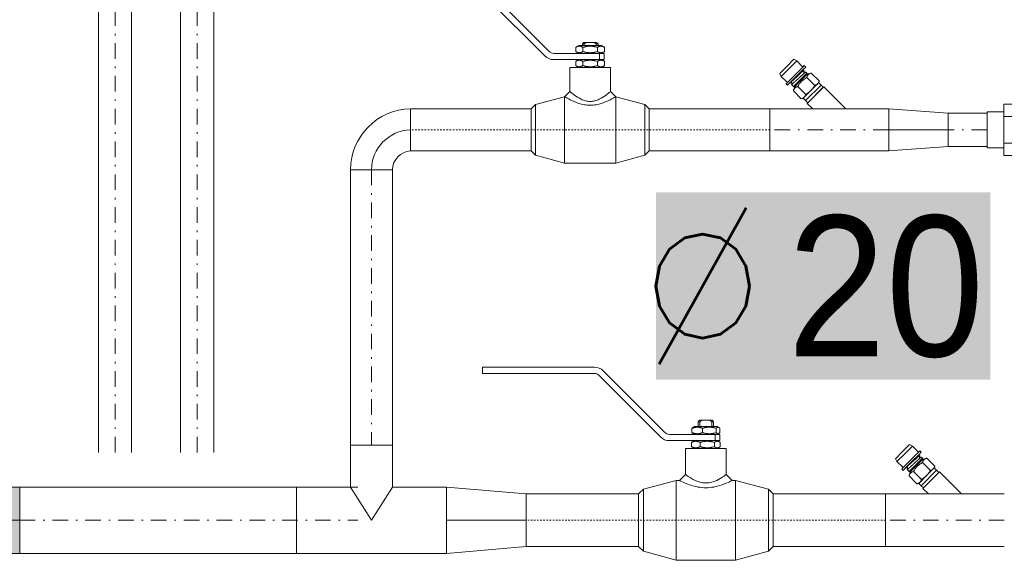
# Model space of a CAD drawing. Header units: millimetres. Extents: x -368 to 1732, y 3428 to 4913.
# Tile 30 of 80: x 1040 to 1103, y 4345 to 4379. Entities that reach past the tile are written whole.
import ezdxf
from ezdxf.enums import TextEntityAlignment as Align

# ---------------------------------------------------------------- set-up
doc = ezdxf.new("R2010")
doc.units = ezdxf.units.MM
for name, pattern in [('ACAD_ISO08W100', [36, 24, -3, 6, -3]), ('DASHDOT2', [0.5, 0.25, -0.125, 0, -0.125]), ('DOT___DASHED', [0.670378, 0.352778, -0.176389, 0.0001, -0.141111])]:
    doc.linetypes.add(name, pattern=pattern)
for name, color, linetype, lineweight in [('-- CO_opis', 11, 'Continuous', 0), ('-- CO_p', 51, 'Continuous', 9), ('-- CO_rury', 11, 'Continuous', 9)]:
    doc.layers.add(name, color=color, linetype=linetype, lineweight=lineweight)
doc.styles.add('A', font='arial.ttf', dxfattribs={"width": 0.9})
doc.styles.add('R', font='romans.shx')

# ---------------------------------------------------------------- blocks, each defined once
blk = doc.blocks.new('-- REDUKCJA typA 32_25')
at = {"color": 50, "linetype": 'Continuous', "lineweight": 0}
blk.add_line((5.1, 0), (0, 0), dxfattribs=at)
at = {"color": 0, "linetype": 'Continuous', "lineweight": 0}
blk.add_lwpolyline([(0, -2.12), (5.1, -1.685), (5.1, 1.685), (0, 2.12)], close=True, dxfattribs=at)
blk = doc.blocks.new('*U793')
blk.add_blockref('-- REDUKCJA typA 32_25', (-2.034, -0.729))
blk = doc.blocks.new('-- WKC1c_25')
at = {"color": 11, "linetype": 'Continuous'}
for p, q in [((2617, 5617), (6566, 9566)), ((7131, 9800), (13300, 9800)), ((13300, 9800), (14300, 9800)), ((14300, 9800), (14300, 9400)), ((6849, 9283), (2900, 5334)), ((13300, 9400), (7131, 9400)), ((14300, 9400), (13300, 9400)), ((-597, 5500), (-900, 5500)), ((-900, 5500), (-900, 5100)), ((-900, 5100), (-597, 5100)), ((-597, 5500), (-597, 5100)), ((-597, 5500), (2334, 5500)), ((2334, 5100), (-597, 5100)), ((-1300, 4600), (1300, 4600)), ((-1300, 4600), (-1300, 2927)), ((1300, 4600), (1300, 2927))]:
    blk.add_line(p, q, dxfattribs=at)
at = {"color": 50, "linetype": 'Continuous'}
for p, q in [((-400, 6400), (-500, 6300)), ((-400, 6400), (-250, 6400)), ((-250, 6400), (250, 6400)), ((250, 6400), (400, 6400)), ((400, 6400), (500, 6300)), ((-886, 5888), (-886, 5612)), ((-730, 6000), (-823, 5946)), ((730, 6000), (-730, 6000)), ((-670, 5888), (-670, 5612)), ((-390, 6300), (-500, 6300)), ((-500, 6000), (-500, 6300)), ((-390, 6000), (-390, 6300)), ((216, 5888), (216, 5612)), ((500, 6300), (390, 6300)), ((390, 6300), (390, 6000)), ((500, 6000), (500, 6300)), ((730, 6000), (823, 5946)), ((886, 5888), (886, 5612)), ((-730, 5100), (-874, 5017)), ((-730, 5500), (-823, 5554)), ((730, 5500), (823, 5554)), ((730, 5100), (874, 5017)), ((-918, 4988), (-918, 4712)), ((-730, 4600), (-874, 4683)), ((-547, 4988), (-547, 4712)), ((371, 4988), (371, 4712)), ((730, 4600), (874, 4683)), ((918, 4988), (918, 4712)), ((-1895, -2550), (-1895, 2550)), ((1895, -2550), (1895, 2550)), ((-4000, -1986), (-4000, 1986)), ((4000, -1986), (4000, 1986)), ((-11500, -1685), (-11500, 1685)), ((-4301, -1685), (-4301, 1685)), ((4301, -1685), (4301, 1685)), ((11500, -1685), (11500, 1685))]:
    blk.add_line(p, q, dxfattribs=at)
at = {"linetype": 'Continuous'}
for p, q in [((-4000, 1986), (-1895, 2550)), ((-1895, 2550), (-1685, 2550)), ((-1684, 2550), (-1300, 2927)), ((1300, 2927), (1684, 2550)), ((1684, 2550), (1895, 2550)), ((4000, 1986), (1895, 2550)), ((-4301, 1685), (-4000, 1986)), ((4301, 1685), (4000, 1986)), ((-11500, 1685), (-4301, 1685)), ((4301, 1685), (11500, 1685)), ((-11500, -1685), (-4301, -1685)), ((-4301, -1685), (-4000, -1986)), ((4301, -1685), (4000, -1986)), ((4301, -1685), (11500, -1685)), ((-4000, -1986), (-1895, -2550)), ((4000, -1986), (1895, -2550)), ((-1895, -2550), (1895, -2550))]:
    blk.add_line(p, q, dxfattribs=at)
at = {"color": 50, "linetype": 'DOT___DASHED', "ltscale": 10}
blk.add_line((-11500, 0), (11500, 0), dxfattribs=at)
at = {"color": 11, "linetype": 'Continuous'}
for centre, radius, start, end in [((7131, 9000), 800, 90, 135), ((7131, 9000), 400, 90, 135), ((2334, 5900), 400, 270, 315), ((2334, 5900), 800, 270, 315)]:
    blk.add_arc(centre, radius, start, end, dxfattribs=at)
at = {"color": 50, "linetype": 'Continuous'}
for points, weights in [([(-390, 6300), (-312, 6361), (-250, 6400)], [1, 1.01243520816, 1]), ([(250, 6400), (312, 6361), (390, 6300)], [1, 1.01243520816, 1]), ([(-670, 5888), (-778, 6021), (-886, 5888)], [1, 1.15470053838, 1]), ([(216, 5888), (-227, 6021), (-670, 5888)], [1, 1.15470053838, 1]), ([(886, 5888), (551, 6021), (216, 5888)], [1, 1.15470053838, 1]), ([(823, 5946), (852, 5929), (886, 5888)], [1.06226036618, 1.04318584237, 1]), ([(-547, 4988), (-733, 5121), (-918, 4988)], [1, 1.15470053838, 1]), ([(-886, 5612), (-778, 5479), (-670, 5612)], [1, 1.15470053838, 1]), ([(-670, 5612), (-227, 5479), (216, 5612)], [1, 1.15470053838, 1]), ([(371, 4988), (-88, 5121), (-547, 4988)], [1, 1.15470053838, 1]), ([(216, 5612), (551, 5479), (886, 5612)], [1, 1.15470053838, 1]), ([(918, 4988), (645, 5121), (371, 4988)], [1, 1.15470053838, 1]), ([(886, 5612), (852, 5571), (823, 5554)], [1, 1.04318584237, 1.06226036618]), ([(-918, 4712), (-733, 4579), (-547, 4712)], [1, 1.15470053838, 1]), ([(-547, 4712), (-88, 4579), (371, 4712)], [1, 1.15470053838, 1]), ([(371, 4712), (645, 4579), (918, 4712)], [1, 1.15470053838, 1]), ([(874, 5017), (895, 5005), (918, 4988)], [1.02999118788, 1.01682558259, 1]), ([(918, 4712), (895, 4695), (874, 4683)], [1, 1.01682558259, 1.02999118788])]:
    blk.add_rational_spline(points, weights, degree=2, dxfattribs=at)
for points, knots in [([(-1685, 2550), (-1685, 2550), (-1670, 2542), (-1642, 2528), (-1584, 2500), (-1469, 2444), (-1314, 2379), (-1158, 2313), (-962, 2239), (-737, 2182), (-588, 2143), (-425, 2113), (-256, 2097), (-88, 2081), (88, 2081), (256, 2097), (425, 2112), (588, 2143), (737, 2182), (887, 2220), (1024, 2266), (1145, 2311), (1387, 2402), (1565, 2490), (1641, 2528), (1670, 2542), (1684, 2550), (1684, 2550)], [0.2500438, 0.2500438, 0.2500438, 0.2500438, 0.2857142, 0.2857142, 0.2857142, 0.3571428, 0.3571428, 0.3571428, 0.4285713, 0.4285713, 0.4285713, 0.4761904, 0.4761904, 0.4761904, 0.5238095, 0.5238095, 0.5238095, 0.5714285, 0.5714285, 0.5714285, 0.6190476, 0.6190476, 0.6190476, 0.7142857, 0.7142857, 0.7142857, 0.7500131, 0.7500131, 0.7500131, 0.7500131]), ([(1300, 2927), (1300, 2927), (1288, 2919), (1266, 2903), (1206, 2859), (1070, 2758), (883, 2654), (790, 2602), (684, 2549), (569, 2505), (453, 2461), (328, 2425), (198, 2407), (68, 2389), (-68, 2389), (-198, 2407), (-328, 2425), (-453, 2461), (-569, 2505), (-742, 2571), (-893, 2656), (-1013, 2731), (-1133, 2805), (-1221, 2870), (-1266, 2903), (-1288, 2919), (-1300, 2927), (-1300, 2927)], [0.250024, 0.250024, 0.250024, 0.250024, 0.2857143, 0.2857143, 0.2857143, 0.3809524, 0.3809524, 0.3809524, 0.4285715, 0.4285715, 0.4285715, 0.4761905, 0.4761905, 0.4761905, 0.5238096, 0.5238096, 0.5238096, 0.5714287, 0.5714287, 0.5714287, 0.6428572, 0.6428572, 0.6428572, 0.7142858, 0.7142858, 0.7142858, 0.7499555, 0.7499555, 0.7499555, 0.7499555])]:
    blk.add_open_spline(points, degree=3, knots=knots, dxfattribs=at)
blk = doc.blocks.new('*U794')
at = {"linetype": 'Continuous', "lineweight": 0, "xscale": 0.001, "yscale": 0.001, "zscale": 0.001}
blk.add_blockref('-- WKC1c_25', (23.886, -15.852), dxfattribs=at)
blk = doc.blocks.new('*U795')
at = {"color": 0, "ltscale": 10}
for p, q in [((-2554.17, 21.2), (-2337.77, 21.2)), ((-2554.17, -21.2), (-2337.77, -21.2))]:
    blk.add_line(p, q, dxfattribs=at)
at = {"color": 50, "linetype": 'DASHDOT2', "ltscale": 40}
blk.add_line((-2554.17, 0), (-2337.77, 0), dxfattribs=at)
blk = doc.blocks.new('-- KOL STALOWE_rz DN32_1')
at = {"linetype": 'DASHDOT2', "ltscale": 30}
h = blk.add_hatch(color=251, dxfattribs=at)
h.dxf.hatch_style = 1
edge = h.paths.add_edge_path()
edge.add_line((42.4, 21.2), (0, 21.2))
edge.add_arc((0, 0), 21.2, 90, 270)
edge.add_line((0, -21.2), (42.4, -21.2))
edge.add_line((42.4, -21.2), (42.4, 21.2))
for p, q in [((42.4, 21.2), (0, 21.2)), ((42.4, 21.2), (42.4, -21.2)), ((42.4, -21.2), (0, -21.2))]:
    blk.add_line(p, q)
at = {"color": 50, "linetype": 'DASHDOT2', "ltscale": 20}
blk.add_line((42.4, 0), (0, 0), dxfattribs=at)
blk.add_arc((0, 0), 21.2, 90, 270)
blk = doc.blocks.new('*U785')
blk.add_blockref('-- KOL STALOWE_rz DN32_1', (0, 0))
blk = doc.blocks.new('-- REDUKCJA typA 20_15')
at = {"color": 50, "linetype": 'Continuous', "lineweight": 0}
blk.add_line((3.8, 0), (0, 0), dxfattribs=at)
at = {"color": 0, "linetype": 'Continuous', "lineweight": 0}
blk.add_lwpolyline([(0, -1.345), (3.8, -1.065), (3.8, 1.065), (0, 1.345)], close=True, dxfattribs=at)
blk = doc.blocks.new('*U791')
blk.add_blockref('-- REDUKCJA typA 20_15', (-10.796, 0))
blk = doc.blocks.new('-- GNIAZDO NA PT500_45')
at = {"color": 11, "linetype": 'Continuous', "lineweight": 0}
for p, q in [((-2.12, 0), (0.71, 2.83)), ((2.12, 0), (2.83, 0.71))]:
    blk.add_line(p, q, dxfattribs=at)
at = {"color": 11}
blk.add_line((0.71, 2.83), (2.83, 0.71), dxfattribs=at)
at = {"color": 50}
blk.add_line((3.04, 1.06), (1.06, 3.04), dxfattribs=at)
at = {"color": 50, "linetype": 'Continuous', "lineweight": 0}
blk.add_line((-2.12, 0), (2.12, 0), dxfattribs=at)
at = {"color": 11}
for points in [[(4.16, 6.14), (4.16, 6.14), (4.52, 6.35), (4.52, 6.35)], [(5.43, 5.43), (5.43, 5.43), (4.52, 6.35), (4.52, 6.35)], [(3.38, 5.36), (3.38, 5.36), (4.16, 6.14), (4.16, 6.14)], [(5.43, 5.43), (5.43, 5.43), (6.34, 4.52), (6.34, 4.52)], [(5.36, 3.38), (5.36, 3.38), (6.14, 4.16), (6.14, 4.16)], [(6.14, 4.16), (6.14, 4.16), (6.34, 4.52), (6.34, 4.52)]]:
    blk.add_open_spline(points, degree=3, dxfattribs=at)
at = {"color": 50}
for points in [[(3.02, 5.35), (3.02, 5.35), (3.2, 5.54), (3.2, 5.54)], [(3.34, 5.03), (3.34, 5.03), (3.02, 5.35), (3.02, 5.35)], [(3.38, 5.36), (3.38, 5.36), (3.2, 5.54), (3.2, 5.54)], [(4.37, 4.37), (4.37, 4.37), (3.38, 5.36), (3.38, 5.36)], [(3.38, 5.36), (3.38, 5.36), (3.38, 5.36), (3.38, 5.36)], [(5.15, 5.15), (5.15, 5.15), (4.16, 6.14), (4.16, 6.14)], [(5.15, 5.15), (5.15, 5.15), (6.14, 4.16), (6.14, 4.16)], [(1.29, 3.58), (1.29, 3.58), (2.31, 4.59), (2.31, 4.59)], [(1.86, 3.01), (1.86, 3.01), (2.88, 4.02), (2.88, 4.02)], [(2.31, 4.59), (2.31, 4.59), (2.77, 4.47), (2.77, 4.47)], [(2.31, 4.59), (2.34, 4.58), (2.38, 4.57), (2.42, 4.56)], [(2.42, 4.56), (2.45, 4.55), (2.49, 4.53), (2.52, 4.51)], [(2.52, 4.51), (2.55, 4.5), (2.58, 4.48), (2.61, 4.46)], [(2.61, 4.46), (2.63, 4.44), (2.66, 4.42), (2.68, 4.4)], [(2.68, 4.4), (2.7, 4.37), (2.73, 4.35), (2.75, 4.32)], [(2.75, 4.32), (2.77, 4.29), (2.78, 4.26), (2.8, 4.23)], [(2.77, 4.47), (2.77, 4.47), (2.8, 4.5), (2.8, 4.5)], [(2.8, 4.5), (2.8, 4.5), (2.91, 4.47), (2.91, 4.47)], [(2.8, 4.5), (2.8, 4.5), (3.65, 3.65), (3.65, 3.65)], [(2.8, 4.23), (2.82, 4.2), (2.83, 4.17), (2.84, 4.13)], [(2.84, 4.13), (2.86, 4.1), (2.87, 4.06), (2.88, 4.02)], [(2.88, 4.58), (2.88, 4.58), (3.02, 4.72), (3.02, 4.72)], [(2.91, 4.47), (2.91, 4.47), (2.88, 4.58), (2.88, 4.58)], [(2.88, 4.58), (2.88, 4.58), (3.73, 3.73), (3.73, 3.73)], [(3.03, 4.72), (3.02, 4.72), (3.02, 4.72), (3.02, 4.72)], [(3.21, 4.67), (3.21, 4.67), (3.21, 4.67), (3.21, 4.67)], [(3.21, 4.67), (3.21, 4.67), (3.21, 4.67), (3.21, 4.67)], [(3.22, 4.91), (3.22, 4.91), (3.23, 4.93), (3.23, 4.93)], [(3.22, 4.91), (3.22, 4.91), (3.22, 4.91), (3.22, 4.91)], [(3.22, 4.91), (3.22, 4.91), (3.22, 4.9), (3.22, 4.9)], [(3.24, 4.93), (3.24, 4.93), (3.24, 4.93), (3.24, 4.93)], [(4.19, 4.19), (4.19, 4.19), (3.34, 5.03), (3.34, 5.03)], [(3.42, 4.88), (3.42, 4.88), (3.42, 4.88), (3.42, 4.88)], [(4.19, 4.19), (4.19, 4.19), (5.03, 3.34), (5.03, 3.34)], [(4.37, 4.37), (4.37, 4.37), (5.36, 3.38), (5.36, 3.38)], [(1.06, 3.04), (1.06, 3.04), (0.78, 2.76), (0.78, 2.76)], [(2.76, 0.78), (2.76, 0.78), (0.78, 2.76), (0.78, 2.76)], [(1.06, 3.04), (1.06, 3.04), (1.36, 3.34), (1.36, 3.34)], [(1.06, 3.04), (1.06, 3.04), (1.06, 3.04), (1.06, 3.04)], [(1.36, 3.34), (1.36, 3.34), (1.29, 3.58), (1.29, 3.58)], [(1.49, 3.21), (1.49, 3.21), (1.36, 3.34), (1.36, 3.34)], [(1.49, 3.21), (1.49, 3.21), (1.49, 3.2), (1.49, 3.2)], [(2.35, 2.35), (2.35, 2.35), (1.49, 3.2), (1.49, 3.2)], [(3.01, 1.86), (3.01, 1.86), (4.02, 2.88), (4.02, 2.88)], [(3.65, 3.65), (3.65, 3.65), (4.5, 2.8), (4.5, 2.8)], [(3.73, 3.73), (3.73, 3.73), (4.58, 2.88), (4.58, 2.88)], [(4.47, 2.91), (4.47, 2.91), (4.58, 2.88), (4.58, 2.88)], [(4.5, 2.8), (4.5, 2.8), (4.47, 2.91), (4.47, 2.91)], [(4.47, 2.77), (4.47, 2.77), (4.5, 2.8), (4.5, 2.8)], [(4.59, 2.31), (4.59, 2.31), (4.47, 2.77), (4.47, 2.77)], [(4.58, 2.88), (4.58, 2.88), (4.82, 3.13), (4.82, 3.13)], [(4.77, 3.32), (4.77, 3.32), (4.77, 3.32), (4.77, 3.32)], [(4.82, 3.13), (4.82, 3.13), (4.82, 3.13), (4.82, 3.13)], [(4.83, 3.37), (4.83, 3.37), (4.83, 3.37), (4.83, 3.37)], [(5.01, 3.33), (5.02, 3.33), (5.02, 3.33), (5.02, 3.33)], [(5.02, 3.32), (5.02, 3.32), (5.03, 3.34), (5.03, 3.34)], [(5.03, 3.34), (5.03, 3.34), (5.35, 3.02), (5.35, 3.02)], [(5.03, 3.34), (5.03, 3.34), (5.03, 3.34), (5.03, 3.34)], [(5.35, 3.02), (5.35, 3.02), (5.53, 3.2), (5.53, 3.2)], [(5.36, 3.38), (5.36, 3.38), (5.36, 3.38), (5.36, 3.38)], [(5.36, 3.38), (5.36, 3.38), (5.53, 3.2), (5.53, 3.2)], [(2.35, 2.35), (2.35, 2.35), (3.2, 1.49), (3.2, 1.49)], [(3.04, 1.06), (3.04, 1.06), (3.34, 1.36), (3.34, 1.36)], [(3.2, 1.49), (3.2, 1.49), (3.21, 1.49), (3.21, 1.49)], [(3.21, 1.49), (3.21, 1.49), (3.34, 1.36), (3.34, 1.36)], [(3.34, 1.36), (3.34, 1.36), (3.58, 1.29), (3.58, 1.29)], [(3.58, 1.29), (3.58, 1.29), (4.59, 2.31), (4.59, 2.31)], [(3.04, 1.06), (3.04, 1.06), (2.76, 0.78), (2.76, 0.78)], [(3.04, 1.06), (3.04, 1.06), (3.04, 1.06), (3.04, 1.06)]]:
    blk.add_open_spline(points, degree=3, dxfattribs=at)
for points, knots in [([(2.88, 4.02), (2.94, 3.99), (3, 3.95), (3.06, 3.91), (3.06, 3.91), (3.12, 3.88), (3.18, 3.84), (3.23, 3.8), (3.23, 3.8), (3.29, 3.76), (3.34, 3.72), (3.39, 3.67), (3.39, 3.67), (3.44, 3.63), (3.49, 3.59), (3.54, 3.54)], [0, 0, 0, 0, 0.25, 0.25, 0.25, 0.25, 0.5, 0.5, 0.5, 0.5, 0.75, 0.75, 0.75, 0.75, 1, 1, 1, 1]), ([(3.21, 4.67), (3.21, 4.67), (3.2, 4.67), (3.2, 4.67), (3.2, 4.67), (3.2, 4.67), (3.18, 4.68), (3.18, 4.68), (3.18, 4.68), (3.18, 4.68), (3.16, 4.68), (3.16, 4.68), (3.16, 4.68), (3.16, 4.68), (3.13, 4.69), (3.13, 4.69), (3.13, 4.69), (3.13, 4.69), (3.11, 4.7), (3.11, 4.7), (3.11, 4.7), (3.11, 4.7), (3.09, 4.7), (3.09, 4.7), (3.09, 4.7), (3.09, 4.7), (3.06, 4.71), (3.06, 4.71), (3.06, 4.71), (3.06, 4.71), (3.03, 4.72), (3.03, 4.72), (3.03, 4.72), (3.03, 4.72), (3.02, 4.72), (3.02, 4.72)], [0, 0, 0, 0, 0.111111, 0.111111, 0.111111, 0.111111, 0.222222, 0.222222, 0.222222, 0.222222, 0.333333, 0.333333, 0.333333, 0.333333, 0.444444, 0.444444, 0.444444, 0.444444, 0.555556, 0.555556, 0.555556, 0.555556, 0.666667, 0.666667, 0.666667, 0.666667, 0.777778, 0.777778, 0.777778, 0.777778, 0.888889, 0.888889, 0.888889, 0.888889, 1, 1, 1, 1]), ([(3.92, 3.92), (3.87, 3.97), (3.81, 4.02), (3.76, 4.07), (3.76, 4.07), (3.71, 4.12), (3.65, 4.17), (3.6, 4.22), (3.6, 4.22), (3.55, 4.27), (3.5, 4.31), (3.45, 4.36), (3.45, 4.36), (3.41, 4.4), (3.36, 4.44), (3.32, 4.47), (3.32, 4.47), (3.28, 4.51), (3.25, 4.54), (3.21, 4.57), (3.21, 4.57), (3.18, 4.6), (3.15, 4.63), (3.12, 4.65), (3.12, 4.65), (3.1, 4.66), (3.08, 4.67), (3.06, 4.7), (3.06, 4.7), (3.05, 4.71), (3.04, 4.73), (3.03, 4.72), (3.03, 4.72), (3.03, 4.72), (3.03, 4.72), (3.03, 4.72)], [0, 0, 0, 0, 0.111111, 0.111111, 0.111111, 0.111111, 0.222222, 0.222222, 0.222222, 0.222222, 0.333333, 0.333333, 0.333333, 0.333333, 0.444444, 0.444444, 0.444444, 0.444444, 0.555556, 0.555556, 0.555556, 0.555556, 0.666667, 0.666667, 0.666667, 0.666667, 0.777778, 0.777778, 0.777778, 0.777778, 0.888889, 0.888889, 0.888889, 0.888889, 1, 1, 1, 1]), ([(3.27, 4.73), (3.27, 4.73), (3.27, 4.72), (3.27, 4.72), (3.27, 4.72), (3.27, 4.72), (3.27, 4.72), (3.27, 4.72), (3.27, 4.72), (3.27, 4.72), (3.27, 4.72), (3.27, 4.72), (3.27, 4.72), (3.27, 4.72), (3.27, 4.71), (3.27, 4.71), (3.27, 4.71), (3.27, 4.71), (3.27, 4.71), (3.27, 4.71), (3.27, 4.71), (3.27, 4.71), (3.27, 4.7), (3.27, 4.7), (3.27, 4.7), (3.27, 4.7), (3.26, 4.7), (3.26, 4.7), (3.26, 4.7), (3.26, 4.7), (3.26, 4.69), (3.26, 4.69), (3.26, 4.69), (3.26, 4.69), (3.26, 4.68), (3.26, 4.68), (3.26, 4.68), (3.26, 4.68), (3.25, 4.68), (3.25, 4.68), (3.25, 4.68), (3.25, 4.68), (3.24, 4.67), (3.24, 4.67), (3.24, 4.67), (3.24, 4.67), (3.24, 4.67), (3.24, 4.67), (3.24, 4.67), (3.24, 4.67), (3.23, 4.67), (3.23, 4.67), (3.23, 4.67), (3.23, 4.67), (3.22, 4.67), (3.22, 4.67), (3.22, 4.67), (3.22, 4.67), (3.22, 4.67), (3.22, 4.67), (3.22, 4.67), (3.22, 4.67), (3.21, 4.67), (3.21, 4.67), (3.21, 4.67), (3.21, 4.67), (3.21, 4.67), (3.21, 4.67), (3.21, 4.67), (3.21, 4.67), (3.21, 4.67), (3.21, 4.67)], [0, 0, 0, 0, 0.055556, 0.055556, 0.055556, 0.055556, 0.111111, 0.111111, 0.111111, 0.111111, 0.166667, 0.166667, 0.166667, 0.166667, 0.222222, 0.222222, 0.222222, 0.222222, 0.277778, 0.277778, 0.277778, 0.277778, 0.333333, 0.333333, 0.333333, 0.333333, 0.388889, 0.388889, 0.388889, 0.388889, 0.444444, 0.444444, 0.444444, 0.444444, 0.5, 0.5, 0.5, 0.5, 0.555556, 0.555556, 0.555556, 0.555556, 0.611111, 0.611111, 0.611111, 0.611111, 0.666667, 0.666667, 0.666667, 0.666667, 0.722222, 0.722222, 0.722222, 0.722222, 0.777778, 0.777778, 0.777778, 0.777778, 0.833333, 0.833333, 0.833333, 0.833333, 0.888889, 0.888889, 0.888889, 0.888889, 0.944444, 0.944444, 0.944444, 0.944444, 1, 1, 1, 1]), ([(3.22, 4.9), (3.22, 4.9), (3.23, 4.88), (3.23, 4.88), (3.23, 4.88), (3.23, 4.88), (3.23, 4.85), (3.23, 4.85), (3.23, 4.85), (3.23, 4.85), (3.24, 4.83), (3.24, 4.83), (3.24, 4.83), (3.24, 4.83), (3.25, 4.8), (3.25, 4.8), (3.25, 4.8), (3.25, 4.8), (3.25, 4.78), (3.25, 4.78), (3.25, 4.78), (3.25, 4.78), (3.26, 4.75), (3.26, 4.75), (3.26, 4.75), (3.26, 4.75), (3.26, 4.73), (3.26, 4.73), (3.26, 4.73), (3.26, 4.73), (3.27, 4.73), (3.27, 4.73)], [0, 0, 0, 0, 0.125, 0.125, 0.125, 0.125, 0.25, 0.25, 0.25, 0.25, 0.375, 0.375, 0.375, 0.375, 0.5, 0.5, 0.5, 0.5, 0.625, 0.625, 0.625, 0.625, 0.75, 0.75, 0.75, 0.75, 0.875, 0.875, 0.875, 0.875, 1, 1, 1, 1]), ([(4.13, 4.13), (4.08, 4.18), (4.03, 4.23), (3.97, 4.28), (3.97, 4.28), (3.92, 4.33), (3.87, 4.38), (3.82, 4.43), (3.82, 4.43), (3.77, 4.47), (3.72, 4.52), (3.67, 4.56), (3.67, 4.56), (3.63, 4.6), (3.58, 4.64), (3.54, 4.68), (3.54, 4.68), (3.5, 4.71), (3.47, 4.74), (3.43, 4.78), (3.43, 4.78), (3.4, 4.81), (3.37, 4.84), (3.34, 4.86), (3.34, 4.86), (3.32, 4.87), (3.3, 4.88), (3.27, 4.91), (3.27, 4.91), (3.26, 4.92), (3.25, 4.94), (3.24, 4.93), (3.24, 4.93), (3.24, 4.93), (3.24, 4.93), (3.24, 4.93)], [0, 0, 0, 0, 0.111111, 0.111111, 0.111111, 0.111111, 0.222222, 0.222222, 0.222222, 0.222222, 0.333333, 0.333333, 0.333333, 0.333333, 0.444444, 0.444444, 0.444444, 0.444444, 0.555556, 0.555556, 0.555556, 0.555556, 0.666667, 0.666667, 0.666667, 0.666667, 0.777778, 0.777778, 0.777778, 0.777778, 0.888889, 0.888889, 0.888889, 0.888889, 1, 1, 1, 1]), ([(3.42, 4.88), (3.42, 4.88), (3.42, 4.88), (3.42, 4.88), (3.42, 4.88), (3.42, 4.88), (3.39, 4.89), (3.39, 4.89), (3.39, 4.89), (3.39, 4.89), (3.37, 4.89), (3.37, 4.89), (3.37, 4.89), (3.37, 4.89), (3.35, 4.9), (3.35, 4.9), (3.35, 4.9), (3.35, 4.9), (3.32, 4.91), (3.32, 4.91), (3.32, 4.91), (3.32, 4.91), (3.3, 4.91), (3.3, 4.91), (3.3, 4.91), (3.3, 4.91), (3.27, 4.92), (3.27, 4.92), (3.27, 4.92), (3.27, 4.92), (3.25, 4.93), (3.25, 4.93), (3.25, 4.93), (3.25, 4.93), (3.24, 4.93), (3.24, 4.93)], [0, 0, 0, 0, 0.111111, 0.111111, 0.111111, 0.111111, 0.222222, 0.222222, 0.222222, 0.222222, 0.333333, 0.333333, 0.333333, 0.333333, 0.444444, 0.444444, 0.444444, 0.444444, 0.555556, 0.555556, 0.555556, 0.555556, 0.666667, 0.666667, 0.666667, 0.666667, 0.777778, 0.777778, 0.777778, 0.777778, 0.888889, 0.888889, 0.888889, 0.888889, 1, 1, 1, 1]), ([(3.47, 4.9), (3.47, 4.9), (3.47, 4.9), (3.47, 4.9), (3.47, 4.9), (3.47, 4.9), (3.46, 4.89), (3.46, 4.89), (3.46, 4.89), (3.46, 4.89), (3.46, 4.89), (3.46, 4.89), (3.46, 4.89), (3.46, 4.89), (3.45, 4.88), (3.45, 4.88), (3.45, 4.88), (3.45, 4.88), (3.44, 4.88), (3.44, 4.88), (3.44, 4.88), (3.44, 4.88), (3.44, 4.88), (3.44, 4.88), (3.44, 4.88), (3.44, 4.88), (3.43, 4.88), (3.43, 4.88), (3.43, 4.88), (3.43, 4.88), (3.43, 4.88), (3.43, 4.88), (3.43, 4.88), (3.43, 4.88), (3.42, 4.88), (3.42, 4.88), (3.42, 4.88), (3.42, 4.88), (3.42, 4.88), (3.42, 4.88)], [0, 0, 0, 0, 0.1, 0.1, 0.1, 0.1, 0.2, 0.2, 0.2, 0.2, 0.3, 0.3, 0.3, 0.3, 0.4, 0.4, 0.4, 0.4, 0.5, 0.5, 0.5, 0.5, 0.6, 0.6, 0.6, 0.6, 0.7, 0.7, 0.7, 0.7, 0.8, 0.8, 0.8, 0.8, 0.9, 0.9, 0.9, 0.9, 1, 1, 1, 1]), ([(4.82, 3.13), (4.82, 3.13), (4.82, 3.13), (4.82, 3.13), (4.82, 3.13), (4.8, 3.12), (4.79, 3.14), (4.78, 3.15), (4.78, 3.15), (4.76, 3.17), (4.74, 3.19), (4.72, 3.2), (4.72, 3.2), (4.69, 3.22), (4.66, 3.25), (4.63, 3.28), (4.63, 3.28), (4.59, 3.31), (4.55, 3.34), (4.52, 3.38), (4.52, 3.38), (4.47, 3.41), (4.43, 3.45), (4.39, 3.49), (4.39, 3.49), (4.34, 3.54), (4.29, 3.58), (4.24, 3.63), (4.24, 3.63), (4.19, 3.68), (4.14, 3.72), (4.08, 3.77), (4.08, 3.77), (4.03, 3.82), (3.98, 3.87), (3.92, 3.92)], [0, 0, 0, 0, 0.111111, 0.111111, 0.111111, 0.111111, 0.222222, 0.222222, 0.222222, 0.222222, 0.333333, 0.333333, 0.333333, 0.333333, 0.444444, 0.444444, 0.444444, 0.444444, 0.555556, 0.555556, 0.555556, 0.555556, 0.666667, 0.666667, 0.666667, 0.666667, 0.777778, 0.777778, 0.777778, 0.777778, 0.888889, 0.888889, 0.888889, 0.888889, 1, 1, 1, 1]), ([(5.03, 3.34), (5.01, 3.33), (5, 3.35), (4.99, 3.36), (4.99, 3.36), (4.97, 3.39), (4.95, 3.4), (4.93, 3.41), (4.93, 3.41), (4.9, 3.44), (4.87, 3.46), (4.84, 3.49), (4.84, 3.49), (4.8, 3.52), (4.77, 3.56), (4.73, 3.59), (4.73, 3.59), (4.68, 3.63), (4.64, 3.67), (4.6, 3.71), (4.6, 3.71), (4.55, 3.75), (4.5, 3.8), (4.45, 3.84), (4.45, 3.84), (4.4, 3.89), (4.35, 3.94), (4.3, 3.99), (4.3, 3.99), (4.24, 4.04), (4.19, 4.08), (4.13, 4.13)], [0, 0, 0, 0, 0.125, 0.125, 0.125, 0.125, 0.25, 0.25, 0.25, 0.25, 0.375, 0.375, 0.375, 0.375, 0.5, 0.5, 0.5, 0.5, 0.625, 0.625, 0.625, 0.625, 0.75, 0.75, 0.75, 0.75, 0.875, 0.875, 0.875, 0.875, 1, 1, 1, 1]), ([(1.29, 3.58), (1.3, 3.54), (1.31, 3.5), (1.33, 3.47), (1.33, 3.47), (1.34, 3.43), (1.36, 3.4), (1.37, 3.37), (1.37, 3.37), (1.39, 3.34), (1.41, 3.31), (1.43, 3.28), (1.43, 3.28), (1.44, 3.25), (1.47, 3.23), (1.49, 3.21)], [0, 0, 0, 0, 0.25, 0.25, 0.25, 0.25, 0.5, 0.5, 0.5, 0.5, 0.75, 0.75, 0.75, 0.75, 1, 1, 1, 1]), ([(1.49, 3.2), (1.51, 3.18), (1.54, 3.16), (1.57, 3.14), (1.57, 3.14), (1.59, 3.12), (1.62, 3.1), (1.65, 3.09), (1.65, 3.09), (1.69, 3.07), (1.72, 3.06), (1.75, 3.04), (1.75, 3.04), (1.79, 3.03), (1.83, 3.02), (1.86, 3.01)], [0, 0, 0, 0, 0.25, 0.25, 0.25, 0.25, 0.5, 0.5, 0.5, 0.5, 0.75, 0.75, 0.75, 0.75, 1, 1, 1, 1]), ([(1.86, 3.01), (1.9, 2.95), (1.94, 2.88), (1.97, 2.82), (1.97, 2.82), (2.01, 2.76), (2.05, 2.71), (2.09, 2.65), (2.09, 2.65), (2.13, 2.6), (2.17, 2.55), (2.21, 2.49), (2.21, 2.49), (2.26, 2.44), (2.3, 2.39), (2.35, 2.35)], [0, 0, 0, 0, 0.25, 0.25, 0.25, 0.25, 0.5, 0.5, 0.5, 0.5, 0.75, 0.75, 0.75, 0.75, 1, 1, 1, 1]), ([(3.54, 3.54), (3.59, 3.49), (3.63, 3.44), (3.67, 3.39), (3.67, 3.39), (3.72, 3.34), (3.76, 3.29), (3.8, 3.23), (3.8, 3.23), (3.84, 3.18), (3.88, 3.12), (3.91, 3.06), (3.91, 3.06), (3.95, 3), (3.99, 2.94), (4.02, 2.88)], [0, 0, 0, 0, 0.25, 0.25, 0.25, 0.25, 0.5, 0.5, 0.5, 0.5, 0.75, 0.75, 0.75, 0.75, 1, 1, 1, 1]), ([(4.02, 2.88), (4.06, 2.87), (4.1, 2.86), (4.13, 2.84), (4.13, 2.84), (4.17, 2.83), (4.2, 2.82), (4.23, 2.8), (4.23, 2.8), (4.26, 2.78), (4.29, 2.77), (4.32, 2.75), (4.32, 2.75), (4.35, 2.73), (4.37, 2.71), (4.4, 2.68), (4.4, 2.68), (4.42, 2.66), (4.44, 2.63), (4.46, 2.61), (4.46, 2.61), (4.48, 2.58), (4.5, 2.55), (4.51, 2.52), (4.51, 2.52), (4.53, 2.49), (4.54, 2.45), (4.56, 2.42), (4.56, 2.42), (4.57, 2.38), (4.58, 2.35), (4.59, 2.31)], [0, 0, 0, 0, 0.125, 0.125, 0.125, 0.125, 0.25, 0.25, 0.25, 0.25, 0.375, 0.375, 0.375, 0.375, 0.5, 0.5, 0.5, 0.5, 0.625, 0.625, 0.625, 0.625, 0.75, 0.75, 0.75, 0.75, 0.875, 0.875, 0.875, 0.875, 1, 1, 1, 1]), ([(4.77, 3.32), (4.77, 3.32), (4.77, 3.32), (4.77, 3.32), (4.77, 3.32), (4.77, 3.32), (4.77, 3.32), (4.77, 3.32), (4.77, 3.32), (4.77, 3.32), (4.77, 3.33), (4.77, 3.33), (4.77, 3.33), (4.77, 3.33), (4.77, 3.33), (4.77, 3.33), (4.77, 3.33), (4.77, 3.33), (4.78, 3.34), (4.78, 3.34), (4.78, 3.34), (4.78, 3.34), (4.78, 3.35), (4.78, 3.35), (4.78, 3.35), (4.78, 3.35), (4.78, 3.35), (4.78, 3.35), (4.78, 3.35), (4.78, 3.35), (4.79, 3.36), (4.79, 3.36), (4.79, 3.36), (4.79, 3.36), (4.79, 3.37), (4.79, 3.37), (4.79, 3.37), (4.79, 3.37), (4.8, 3.37), (4.8, 3.37), (4.8, 3.37), (4.8, 3.37), (4.81, 3.37), (4.81, 3.37), (4.81, 3.37), (4.81, 3.37), (4.81, 3.37), (4.81, 3.37), (4.81, 3.37), (4.81, 3.37), (4.82, 3.37), (4.82, 3.37), (4.82, 3.37), (4.82, 3.37), (4.82, 3.37), (4.82, 3.37), (4.82, 3.37), (4.82, 3.37), (4.83, 3.37), (4.83, 3.37), (4.83, 3.37), (4.83, 3.37), (4.83, 3.37), (4.83, 3.37), (4.83, 3.37), (4.83, 3.37), (4.83, 3.37), (4.83, 3.37)], [0, 0, 0, 0, 0.058824, 0.058824, 0.058824, 0.058824, 0.117647, 0.117647, 0.117647, 0.117647, 0.176471, 0.176471, 0.176471, 0.176471, 0.235294, 0.235294, 0.235294, 0.235294, 0.294118, 0.294118, 0.294118, 0.294118, 0.352941, 0.352941, 0.352941, 0.352941, 0.411765, 0.411765, 0.411765, 0.411765, 0.470588, 0.470588, 0.470588, 0.470588, 0.529412, 0.529412, 0.529412, 0.529412, 0.588235, 0.588235, 0.588235, 0.588235, 0.647059, 0.647059, 0.647059, 0.647059, 0.705882, 0.705882, 0.705882, 0.705882, 0.764706, 0.764706, 0.764706, 0.764706, 0.823529, 0.823529, 0.823529, 0.823529, 0.882353, 0.882353, 0.882353, 0.882353, 0.941176, 0.941176, 0.941176, 0.941176, 1, 1, 1, 1]), ([(4.82, 3.13), (4.82, 3.13), (4.82, 3.14), (4.82, 3.14), (4.82, 3.14), (4.82, 3.14), (4.81, 3.17), (4.81, 3.17), (4.81, 3.17), (4.81, 3.17), (4.81, 3.19), (4.81, 3.19), (4.81, 3.19), (4.81, 3.19), (4.8, 3.22), (4.8, 3.22), (4.8, 3.22), (4.8, 3.22), (4.79, 3.24), (4.79, 3.24), (4.79, 3.24), (4.79, 3.24), (4.79, 3.27), (4.79, 3.27), (4.79, 3.27), (4.79, 3.27), (4.78, 3.29), (4.78, 3.29), (4.78, 3.29), (4.78, 3.29), (4.78, 3.31), (4.78, 3.31), (4.78, 3.31), (4.78, 3.31), (4.77, 3.32), (4.77, 3.32)], [0, 0, 0, 0, 0.111111, 0.111111, 0.111111, 0.111111, 0.222222, 0.222222, 0.222222, 0.222222, 0.333333, 0.333333, 0.333333, 0.333333, 0.444444, 0.444444, 0.444444, 0.444444, 0.555556, 0.555556, 0.555556, 0.555556, 0.666667, 0.666667, 0.666667, 0.666667, 0.777778, 0.777778, 0.777778, 0.777778, 0.888889, 0.888889, 0.888889, 0.888889, 1, 1, 1, 1]), ([(4.83, 3.37), (4.83, 3.37), (4.84, 3.37), (4.84, 3.37), (4.84, 3.37), (4.84, 3.37), (4.86, 3.36), (4.86, 3.36), (4.86, 3.36), (4.86, 3.36), (4.88, 3.36), (4.88, 3.36), (4.88, 3.36), (4.88, 3.36), (4.91, 3.35), (4.91, 3.35), (4.91, 3.35), (4.91, 3.35), (4.93, 3.35), (4.93, 3.35), (4.93, 3.35), (4.93, 3.35), (4.96, 3.34), (4.96, 3.34), (4.96, 3.34), (4.96, 3.34), (4.98, 3.33), (4.98, 3.33), (4.98, 3.33), (4.98, 3.33), (5.01, 3.33), (5.01, 3.33), (5.01, 3.33), (5.01, 3.33), (5.02, 3.32), (5.02, 3.32)], [0, 0, 0, 0, 0.111111, 0.111111, 0.111111, 0.111111, 0.222222, 0.222222, 0.222222, 0.222222, 0.333333, 0.333333, 0.333333, 0.333333, 0.444444, 0.444444, 0.444444, 0.444444, 0.555556, 0.555556, 0.555556, 0.555556, 0.666667, 0.666667, 0.666667, 0.666667, 0.777778, 0.777778, 0.777778, 0.777778, 0.888889, 0.888889, 0.888889, 0.888889, 1, 1, 1, 1]), ([(2.35, 2.35), (2.39, 2.3), (2.44, 2.26), (2.49, 2.21), (2.49, 2.21), (2.54, 2.17), (2.6, 2.13), (2.65, 2.09), (2.65, 2.09), (2.71, 2.05), (2.76, 2.01), (2.82, 1.97), (2.82, 1.97), (2.88, 1.94), (2.94, 1.9), (3.01, 1.86)], [0, 0, 0, 0, 0.25, 0.25, 0.25, 0.25, 0.5, 0.5, 0.5, 0.5, 0.75, 0.75, 0.75, 0.75, 1, 1, 1, 1]), ([(3.01, 1.86), (3.02, 1.83), (3.03, 1.79), (3.04, 1.75), (3.04, 1.75), (3.06, 1.72), (3.07, 1.69), (3.09, 1.65), (3.09, 1.65), (3.1, 1.62), (3.12, 1.59), (3.14, 1.57), (3.14, 1.57), (3.16, 1.54), (3.18, 1.51), (3.2, 1.49)], [0, 0, 0, 0, 0.25, 0.25, 0.25, 0.25, 0.5, 0.5, 0.5, 0.5, 0.75, 0.75, 0.75, 0.75, 1, 1, 1, 1]), ([(3.21, 1.49), (3.23, 1.47), (3.25, 1.45), (3.28, 1.43), (3.28, 1.43), (3.3, 1.41), (3.33, 1.4), (3.35, 1.38)], [0, 0, 0, 0, 0.5, 0.5, 0.5, 0.5, 1, 1, 1, 1]), ([(3.35, 1.38), (3.36, 1.38), (3.36, 1.38), (3.37, 1.37), (3.37, 1.37), (3.4, 1.36), (3.43, 1.34), (3.47, 1.33), (3.47, 1.33), (3.5, 1.32), (3.54, 1.3), (3.58, 1.29)], [0, 0, 0, 0, 0.333333, 0.333333, 0.333333, 0.333333, 0.666667, 0.666667, 0.666667, 0.666667, 1, 1, 1, 1])]:
    blk.add_open_spline(points, degree=3, knots=knots, dxfattribs=at)
blk = doc.blocks.new('*U617')
at = {"color": 0, "ltscale": 10}
for p, q in [((431.97, 16.85), (507.97, 16.85)), ((431.97, -16.85), (507.97, -16.85))]:
    blk.add_line(p, q, dxfattribs=at)
at = {"color": 50, "linetype": 'DASHDOT2', "ltscale": 40}
blk.add_line((431.97, 0), (507.97, 0), dxfattribs=at)
blk = doc.blocks.new('-- TRÓJNIK 32_20')
at = {"color": 50, "ltscale": 2}
for p, q in [((0, 0), (-1.345, 2.12)), ((1.345, 2.12), (0, 0))]:
    blk.add_line(p, q, dxfattribs=at)
at = {"color": 0, "ltscale": 2, "elevation": 0}
blk.add_lwpolyline([(-1.345, 2.12), (-1.345, 4.8), (1.345, 4.8), (1.345, 2.12)], dxfattribs=at)
at = {"color": 0, "ltscale": 2}
blk.add_lwpolyline([(1.345, 2.12), (4.8, 2.12), (4.8, -2.12), (-4.8, -2.12), (-4.8, 2.12), (-1.345, 2.12)], dxfattribs=at)
blk = doc.blocks.new('*U788')
at = {"linetype": 'Continuous', "lineweight": 0}
blk.add_blockref('-- TRÓJNIK 32_20', (0, 0), dxfattribs=at)
blk = doc.blocks.new('-- WKC1c_20')
at = {"color": 11, "linetype": 'Continuous'}
for p, q in [((2617, 5017), (6566, 8966)), ((7131, 9200), (13300, 9200)), ((13300, 9200), (14300, 9200)), ((14300, 9200), (14300, 8800)), ((6849, 8683), (2900, 4734)), ((13300, 8800), (7131, 8800)), ((14300, 8800), (13300, 8800)), ((-597, 4900), (-900, 4900)), ((-900, 4900), (-900, 4500)), ((-900, 4500), (-597, 4500)), ((-597, 4900), (-597, 4500)), ((-597, 4900), (2334, 4900)), ((2334, 4500), (-597, 4500)), ((-1300, 4000), (1300, 4000)), ((-1300, 4000), (-1300, 2450)), ((1300, 4000), (1300, 2451))]:
    blk.add_line(p, q, dxfattribs=at)
at = {"color": 50, "linetype": 'Continuous'}
for p, q in [((-730, 5400), (-924, 5288)), ((-924, 5288), (-924, 5012)), ((730, 5400), (-730, 5400)), ((-400, 5600), (-500, 5500)), ((-390, 5500), (-500, 5500)), ((-500, 5400), (-500, 5500)), ((-462, 5288), (-462, 5012)), ((-400, 5600), (-250, 5600)), ((-390, 5400), (-390, 5500)), ((-250, 5600), (250, 5600)), ((250, 5600), (400, 5600)), ((500, 5500), (390, 5500)), ((390, 5500), (390, 5400)), ((400, 5600), (500, 5500)), ((462, 5288), (462, 5012)), ((500, 5400), (500, 5500)), ((730, 5400), (924, 5288)), ((924, 5288), (924, 5012)), ((-730, 4900), (-924, 5012)), ((-730, 4500), (-924, 4388)), ((730, 4900), (924, 5012)), ((730, 4500), (924, 4388)), ((-924, 4388), (-924, 4112)), ((-730, 4000), (-924, 4112)), ((-462, 4388), (-462, 4112)), ((462, 4388), (462, 4112)), ((730, 4000), (924, 4112)), ((924, 4388), (924, 4112)), ((-1650, 2120), (-1650, -2120)), ((1650, 2120), (1650, -2120)), ((-11500, 1345), (-11500, -1345)), ((-3779, 1345), (-3779, -1345)), ((-3500, 1624), (-3500, -1624)), ((3500, 1624), (3500, -1624)), ((3779, 1345), (3779, -1345)), ((11500, 1345), (11500, -1345))]:
    blk.add_line(p, q, dxfattribs=at)
at = {"linetype": 'Continuous'}
for p, q in [((-3500, 1624), (-1650, 2120)), ((-1636, 2120), (-1650, 2120)), ((-1636, 2120), (-1300, 2450)), ((1300, 2451), (1636, 2120)), ((1650, 2120), (1636, 2120)), ((3500, 1624), (1650, 2120)), ((-3779, 1345), (-11500, 1345)), ((-3779, 1345), (-3500, 1624)), ((3779, 1345), (3500, 1624)), ((11500, 1345), (3779, 1345)), ((-3779, -1345), (-11500, -1345)), ((-3779, -1345), (-3500, -1624)), ((-3500, -1624), (-1650, -2120)), ((3500, -1624), (1650, -2120)), ((3779, -1345), (3500, -1624)), ((11500, -1345), (3779, -1345)), ((1650, -2120), (-1650, -2120))]:
    blk.add_line(p, q, dxfattribs=at)
at = {"color": 50, "linetype": 'DOT___DASHED', "ltscale": 10}
blk.add_line((-11500, 0), (11500, 0), dxfattribs=at)
at = {"color": 11, "linetype": 'Continuous'}
for centre, radius, start, end in [((7131, 8400), 800, 90, 135), ((7131, 8400), 400, 90, 135), ((2334, 5300), 400, 270, 315), ((2334, 5300), 800, 270, 315)]:
    blk.add_arc(centre, radius, start, end, dxfattribs=at)
at = {"color": 50, "linetype": 'Continuous'}
for points, weights in [([(-462, 5288), (-693, 5421), (-924, 5288)], [1, 1.15470053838, 1]), ([(462, 5288), (0, 5421), (-462, 5288)], [1, 1.15470053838, 1]), ([(-390, 5500), (-312, 5561), (-250, 5600)], [1, 1.01243520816, 1]), ([(250, 5600), (312, 5561), (390, 5500)], [1, 1.01243520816, 1]), ([(924, 5288), (693, 5421), (462, 5288)], [1, 1.15470053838, 1]), ([(-924, 5012), (-693, 4879), (-462, 5012)], [1, 1.15470053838, 1]), ([(-462, 4388), (-693, 4521), (-924, 4388)], [1, 1.15470053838, 1]), ([(-462, 5012), (0, 4879), (462, 5012)], [1, 1.15470053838, 1]), ([(462, 4388), (0, 4521), (-462, 4388)], [1, 1.15470053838, 1]), ([(462, 5012), (693, 4879), (924, 5012)], [1, 1.15470053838, 1]), ([(924, 4388), (693, 4521), (462, 4388)], [1, 1.15470053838, 1]), ([(-924, 4112), (-693, 3979), (-462, 4112)], [1, 1.15470053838, 1]), ([(-462, 4112), (0, 3979), (462, 4112)], [1, 1.15470053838, 1]), ([(462, 4112), (693, 3979), (924, 4112)], [1, 1.15470053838, 1])]:
    blk.add_rational_spline(points, weights, degree=2, dxfattribs=at)
for points, knots in [([(-1636, 2120), (-1636, 2120), (-1636, 2120), (-1591, 2094), (-1311, 1936), (-840, 1722), (-379, 1602), (-126, 1578), (0, 1578)], [0.7499947, 0.7499947, 0.7499947, 0.7499947, 0.75, 0.7857143, 0.8571429, 0.9285715, 0.9642858, 1, 1, 1, 1]), ([(0, 1825), (-100, 1825), (-301, 1852), (-668, 1991), (-1042, 2237), (-1264, 2421), (-1300, 2450), (-1300, 2450), (-1300, 2450)], [0, 0, 0, 0, 0.0357142, 0.0714285, 0.1428571, 0.2142857, 0.25, 0.2500053, 0.2500053, 0.2500053, 0.2500053]), ([(1300, 2451), (1300, 2451), (1300, 2451), (1264, 2421), (1042, 2237), (668, 1991), (301, 1852), (100, 1825), (0, 1825)], [0.7499817, 0.7499817, 0.7499817, 0.7499817, 0.75, 0.7857143, 0.8571428, 0.9285714, 0.9642857, 1, 1, 1, 1]), ([(0, 1578), (126, 1578), (379, 1602), (840, 1722), (1311, 1936), (1591, 2094), (1636, 2120), (1636, 2120)], [0, 0, 0, 0, 0.0357143, 0.0714286, 0.1428572, 0.2142857, 0.2499982, 0.2499982, 0.2499982, 0.2499982])]:
    blk.add_open_spline(points, degree=3, knots=knots, dxfattribs=at)
blk = doc.blocks.new('*U619')
at = {"linetype": 'Continuous', "lineweight": 0, "xscale": 0.001, "yscale": 0.001, "zscale": 0.001}
blk.add_blockref('-- WKC1c_20', (23.886, -15.852), dxfattribs=at)
blk = doc.blocks.new('-- KOLANO 2D 20')
at = {"color": 0, "linetype": 'ByBlock'}
for p, q in [((2.5, 3.9), (2.5, 1.21)), ((1.345, 0), (-1.345, 0))]:
    blk.add_line(p, q, dxfattribs=at)
for centre, radius, start, end in [((2.596, -0.04), 3.941, 91.38906, 179.42468), ((2.599, -0.041), 1.255, 94.54569, 178.11875)]:
    blk.add_arc(centre, radius, start, end, dxfattribs=at)
at = {"color": 50, "linetype": 'ByBlock'}
blk.add_arc((2.596, -0.04), 2.597, 92.12804, 179.11871, dxfattribs=at)
blk = doc.blocks.new('*U789')
blk.add_blockref('-- KOLANO 2D 20', (0.001, 0))
blk = doc.blocks.new('*U790')
at = {"color": 0, "ltscale": 10}
for p, q in [((-564.15, 13.45), (-387.7, 13.45)), ((-564.15, -13.45), (-387.7, -13.45))]:
    blk.add_line(p, q, dxfattribs=at)
at = {"color": 50, "linetype": 'DASHDOT2', "ltscale": 40}
blk.add_line((-564.15, 0), (-387.7, 0), dxfattribs=at)
blk = doc.blocks.new('*U618')
at = {"color": 0, "ltscale": 10}
for p, q in [((431.97, 13.45), (507.97, 13.45)), ((431.97, -13.45), (507.97, -13.45))]:
    blk.add_line(p, q, dxfattribs=at)
at = {"color": 50, "linetype": 'DASHDOT2', "ltscale": 40}
blk.add_line((431.97, 0), (507.97, 0), dxfattribs=at)
blk = doc.blocks.new('*U520')
at = {"color": 0, "ltscale": 10}
for p, q in [((482.97, 10.65), (507.97, 10.65)), ((482.97, -10.65), (507.97, -10.65))]:
    blk.add_line(p, q, dxfattribs=at)
at = {"color": 50, "linetype": 'DASHDOT2', "ltscale": 40}
blk.add_line((482.97, 0), (507.97, 0), dxfattribs=at)
blk = doc.blocks.new('łącznik DN20')
at = {"color": 11, "lineweight": 0}
for p, q in [((20.11, 22), (1.7, 22)), ((0, 0), (0.03, 15.75)), ((21.82, 0), (21.82, 16.5)), ((0, 0), (0.03, -15.75)), ((21.82, 0), (21.82, -16.5)), ((20.11, -22), (1.7, -22))]:
    blk.add_line(p, q, dxfattribs=at)
at = {"color": 50, "lineweight": 0}
for p, q in [((33.2, 16.42), (21.82, 16.42)), ((33.2, 11.5), (33.2, 16.42)), ((1.7, 11), (20.11, 11)), ((33.2, 8.59), (21.82, 8.59)), ((43.91, 11.5), (33.2, 11.5)), ((33.2, 11.5), (33.2, 0)), ((43.91, 11.5), (43.91, 11.5)), ((43.91, 11.5), (43.91, 0)), ((33.2, -11.5), (33.2, 0)), ((43.91, -11.5), (43.91, 0)), ((1.7, -11), (20.11, -11)), ((33.2, -8.59), (21.82, -8.59)), ((43.91, -11.5), (33.2, -11.5)), ((33.2, -11.5), (33.2, -16.42)), ((43.91, -11.5), (43.91, -11.5)), ((33.2, -16.42), (21.82, -16.42))]:
    blk.add_line(p, q, dxfattribs=at)
at = {"color": 11, "lineweight": 0}
for centre, start, end in [((9.73, 16.5), 145.56153, 214.43847), ((12.09, 16.5), 325.56153, 34.43847), ((9.73, -16.5), 145.56153, 214.43847), ((12.09, -16.5), 325.56153, 34.43847)]:
    blk.add_arc(centre, 9.73, start, end, dxfattribs=at)
at = {"color": 50, "lineweight": 0}
for centre, start, end in [((36.35, 0), 162.38303, 197.61697), ((-14.53, 0), 342.38303, 17.61697)]:
    blk.add_arc(centre, 36.35, start, end, dxfattribs=at)
blk = doc.blocks.new('-- CIEPŁOMIERZ ECHO II_20')
at = {"color": 6, "xscale": 0.1, "yscale": 0.1}
blk.add_blockref('łącznik DN20', (11.88909, -0.00245), dxfattribs=at)
blk = doc.blocks.new('*U324')
at = {"linetype": 'Continuous', "lineweight": 0}
blk.add_blockref('-- CIEPŁOMIERZ ECHO II_20', (3.3, 0), dxfattribs=at)
blk = doc.blocks.new('-- fi_średnica_k')
blk.add_hatch(color=251).paths.add_polyline_path([(21.4, 32), (-21.4, 32), (-21.4, 8), (21.4, 8)])
at = {"insert": (-6.84, 20), "char_height": 20, "width": 56.2905, "attachment_point": 6, "style": 'R'}
blk.add_mtext('{\\C11;%%C}', dxfattribs=at)
at = {"color": 7, "style": 'A', "width": 0.9, "flags": 12}
blk.add_attdef('SR', text='', height=18, dxfattribs=at).set_placement((8.03, 20), align=Align.MIDDLE_CENTER)
blk = doc.blocks.new('*U811')
at = {"color": 0, "ltscale": 10}
for p, q in [((1809.02, 10.65), (2465.4, 10.65)), ((1809.02, -10.65), (2465.4, -10.65))]:
    blk.add_line(p, q, dxfattribs=at)
at = {"color": 50, "linetype": 'DASHDOT2', "ltscale": 40}
blk.add_line((1809.02, 0), (2465.4, 0), dxfattribs=at)
blk = doc.blocks.new('*U815')
at = {"color": 0, "ltscale": 10}
for p, q in [((1809.02, 10.65), (2209.96, 10.65)), ((1809.02, -10.65), (2209.96, -10.65))]:
    blk.add_line(p, q, dxfattribs=at)
at = {"color": 50, "linetype": 'DASHDOT2', "ltscale": 40}
blk.add_line((1809.02, 0), (2209.96, 0), dxfattribs=at)

msp = doc.modelspace()

# ---------------------------------------------------------------- block references
at = {"layer": '-- CO_opis', "lineweight": 0}
ref = msp.add_blockref('-- fi_średnica_k', (1091.894, 4352.316), dxfattribs=dict(at, xscale=0.5, yscale=0.5))
ref.add_attrib('SR', '20', dxfattribs={"layer": '0', "color": 7, "height": 9, "style": 'A', "width": 0.9}).set_placement((1095.908, 4362.322), align=Align.MIDDLE_CENTER)
at = {"layer": '-- CO_p', "linetype": 'ACAD_ISO08W100', "ltscale": 20, "xscale": -1}
for name, p in [('*U619', (1100.878, 4388.167)), ('*U324', (1121.973, 4372.318)), ('*U794', (1108.278, 4363.174))]:
    msp.add_blockref(name, p, dxfattribs=at)
at = {"layer": '-- CO_p', "linetype": 'ACAD_ISO08W100', "ltscale": 20, "rotation": 0.0006835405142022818}
msp.add_blockref('*U789', (1062.99, 4369.767), dxfattribs=at)
at = {"layer": '-- CO_p', "linetype": 'ACAD_ISO08W100', "ltscale": 20, "yscale": 0.1, "zscale": 0.1}
for name, p, xscale in [('*U618', (1139.288, 4372.315), -0.1), ('*U520', (1150.688, 4372.315), -0.1), ('*U785', (1036.242, 4347.322), 0.1), ('*U617', (1146.688, 4347.322), -0.1)]:
    msp.add_blockref(name, p, dxfattribs=dict(at, xscale=xscale))
at = {"layer": '-- CO_p', "linetype": 'ACAD_ISO08W100', "ltscale": 20, "xscale": -1, "rotation": 180}
for name, p in [('*U791', (1106.888, 4372.315)), ('*U793', (1069.826, 4346.593))]:
    msp.add_blockref(name, p, dxfattribs=at)
at = {"layer": '-- CO_p', "linetype": 'ACAD_ISO08W100', "ltscale": 20, "yscale": 0.1, "zscale": 0.1}
for name, p, xscale, rotation in [('*U790', (1062.992, 4313.352, 0), 0.1, 270), ('*U795', (1295.899, 4347.322), -0.1, 180)]:
    msp.add_blockref(name, p, dxfattribs=dict(at, xscale=xscale, rotation=rotation))
at = {"layer": '-- CO_p', "linetype": 'ACAD_ISO08W100', "ltscale": 20}
msp.add_blockref('*U788', (1062.992, 4347.322), dxfattribs=at)
at = {"layer": '-- CO_rury', "color": 11, "linetype": 'ACAD_ISO08W100', "ltscale": 20, "xscale": 0.1, "yscale": 0.1, "zscale": 0.1, "rotation": 90}
for name, p in [('*U811', (1046.582, 4170.766)), ('*U815', (1051.836, 4170.766))]:
    msp.add_blockref(name, p, dxfattribs=at)
at = {"layer": '-- CO_rury', "linetype": 'ACAD_ISO08W100', "ltscale": 20, "xscale": -0.5, "yscale": 0.5}
for p in [(1092.292, 4373.66), (1099.692, 4349.007)]:
    msp.add_blockref('-- GNIAZDO NA PT500_45', p, dxfattribs=at)

doc.saveas('drawing.dxf')
